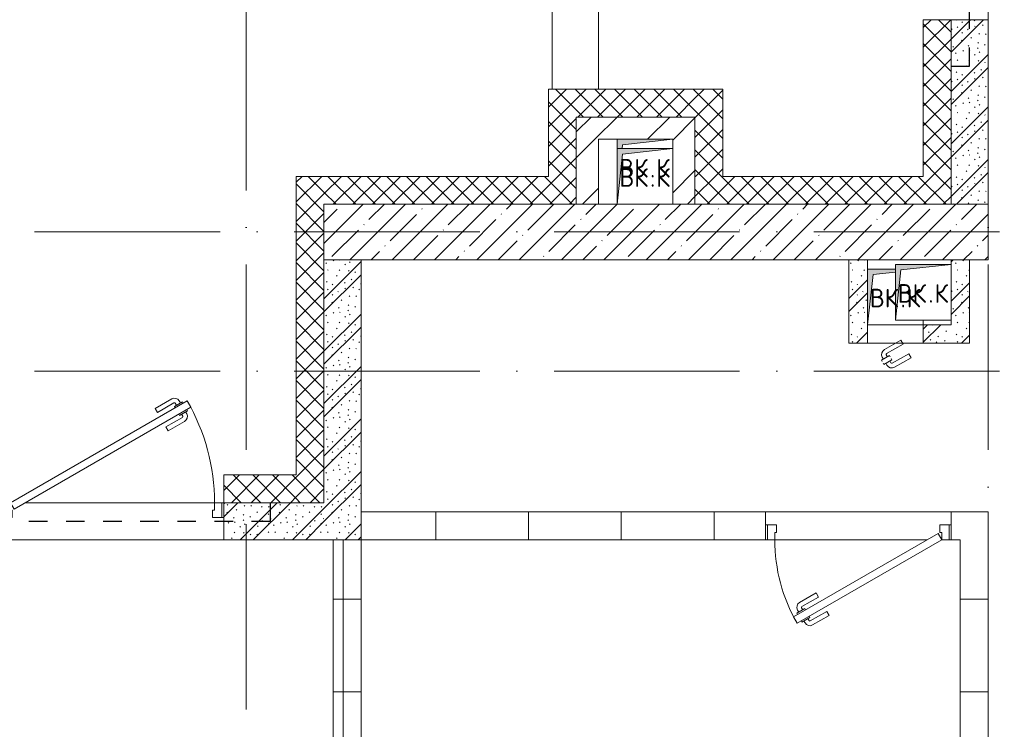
# Model space of a CAD drawing. Header units: millimetres. Extents: x -5460 to 47962, y 30005 to 103451.
# Tile 59 of 63: x 13258 to 18565, y 43299 to 47126. Entities that reach past the tile are written whole.
import ezdxf

# ---------------------------------------------------------------- set-up
doc = ezdxf.new("R2010")
doc.units = ezdxf.units.MM
doc.linetypes.add('3_ Штрих_ 1 х 1 мм', pattern=[200, 100, -100])
doc.linetypes.add('4_ Штрихпунктир_ 10 х 2 мм', pattern=[1400, 1000, -200, 0, -200])
for name, color, linetype, lineweight in [('A-____-NOTE-TEXT', 5, 'Continuous', 9), ('A-DOOR-____-MCUT', 7, 'Continuous', 18), ('A-DOOR-____-OTLN', 7, 'Continuous', 9), ('A-DOOR-FRAM-MCUT', 7, 'Continuous', 18), ('A-WALL-____-MCUT', 7, 'Continuous', 9), ('A-WALL-____-OTLN', 7, 'Continuous', 9), ('A-WALL-____-PATT', 7, 'Continuous', 9), ('I-WALL-____-MCUT', 7, 'Continuous', 9), ('I-WALL-____-OTLN', 7, 'Continuous', 9), ('M-EQPM-____-OTLN', 7, 'Continuous', 9), ('S-BEAM-____-OTLN', 7, 'Continuous', 9), ('S-COLS-____-MCUT', 7, 'Continuous', 9), ('S-COLS-____-OTLN', 7, 'Continuous', 9), ('S-GRID-____-OTLN', 7, 'Continuous', 9)]:
    doc.layers.add(name, color=color, linetype=linetype, lineweight=lineweight)
doc.styles.add('GOST Common', font='GOST_Common.ttf', dxfattribs={"height": 100})
pattern_1 = [(135, (150.28, 188.64), (-282.8427, 3e-14), [5, -395]), (135, (174.9, 237.36), (-282.8427, 3e-14), [5, -395]), (135, (211.96, 236.53), (-282.8427, 3e-14), [5, -395]), (135, (114.96, 223.96), (-282.8427, 3e-14), [5, -395]), (135, (77.54, 223.96), (-282.8427, 3e-14), [5, -395]), (135, (57.44, 184.52), (-282.8427, 3e-14), [5, -395]), (135, (66.21, 142.9), (-282.8427, 3e-14), [5, -395]), (135, (107.33, 161), (-282.8427, 3e-14), [5, -395]), (135, (99.08, 130.94), (-282.8427, 3e-14), [5, -395]), (135, (22.6, 136.46), (-282.8427, 3e-14), [5, -395]), (135, (21.16, 168.08), (-282.8427, 3e-14), [5, -395]), (135, (46.13, 96.12), (-282.8427, 3e-14), [5, -395]), (135, (3.54, 74.6), (-282.8427, 3e-14), [5, -395]), (135, (40.3, 47.56), (-282.8427, 3e-14), [5, -395]), (135, (39.77, 18.47), (-282.8427, 3e-14), [5, -395]), (135, (76.94, 37.28), (-282.8427, 3e-14), [5, -395]), (135, (114.18, 62.4), (-282.8427, 3e-14), [5, -395]), (135, (139.87, 90.2), (-282.8427, 3e-14), [5, -395]), (135, (141.44, 15.82), (-282.8427, 3e-14), [5, -395]), (135, (188.69, 26.73), (-282.8427, 3e-14), [5, -395]), (135, (176.14, 51.36), (-282.8427, 3e-14), [5, -395]), (135, (177.03, 0), (-282.8427, 3e-14), [5, -395]), (135, (276.61, 8.22), (-282.8427, 3e-14), [5, -395]), (135, (271.19, 31.72), (-282.8427, 3e-14), [5, -395]), (135, (268.29, 119.65), (-282.8427, 3e-14), [5, -395]), (135, (237.92, 101.95), (-282.8427, 3e-14), [5, -395]), (135, (237.92, 158.27), (-282.8427, 3e-14), [5, -395]), (135, (260.4, 204.35), (-282.8427, 3e-14), [5, -395]), (135, (275.54, 235.4), (-282.8427, 3e-14), [5, -395]), (135, (117.62, 268.96), (-282.8427, 3e-14), [5, -395]), (135, (203.62, 273.83), (-282.8427, 3e-14), [5, -395]), (135, (47.24, 279.3), (-282.8427, 3e-14), [5, -395]), (135, (23.2, 266.16), (-282.8427, 3e-14), [5, -395]), (135, (42.78, 232.52), (-282.8427, 3e-14), [5, -395]), (135, (177.76, 90.57), (-282.8427, 3e-14), [5, -395]), (135, (181.12, 121.8), (-282.8427, 3e-14), [5, -395]), (135, (206.73, 172.06), (-282.8427, 3e-14), [5, -395]), (135, (143.14, 136.62), (-282.8427, 3e-14), [5, -395]), (135, (211.51, 131.86), (-282.8427, 3e-14), [5, -395]), (135, (81.47, 95.1), (-282.8427, 3e-14), [5, -395]), (135, (235.13, 60.46), (-282.8427, 3e-14), [5, -395]), (135, (242.24, 4.89), (-282.8427, 3e-14), [5, -395]), (45, (0, 106.07), (-282.8427, 0), []), (45, (106.07, 0), (-282.8427, 0), []), (45, (176.78, 0), (-282.8427, 0), []), (45, (0, 176.78), (-282.8427, 0), [])]
pattern_2 = [(0, (0, 0), (0, 500), []), (90, (0, 0), (-500, 3e-14), [])]
pattern_3 = [(45, (0, 0), (-53.03301, 53.03301), []), (135, (0, 0), (-53.03301, -53.03301), [])]
pattern_4 = [(45, (0, 0), (-212.132, 212.132), []), (45, (0, 141.4), (-212.132, 212.132), [])]

# ---------------------------------------------------------------- blocks, each defined once
blk = doc.blocks.new('АР_Дверь однопольная - 1000х2100h_900__Глухая_1 эт-4640983-ВКК_01_К1_З_ЭОМ_кабель_')
at = {"layer": 'A-DOOR-____-MCUT', "color": 253, "lineweight": 13, "true_color": 0xaaaaaa}
for p, q in [((329.4, 525), (-450, 75)), ((-430, 40.4), (349.4, 490.4)), ((349.4, 490.4), (329.4, 525)), ((-450, 75), (-430, 40.4))]:
    blk.add_line(p, q, dxfattribs=at)
at = {"layer": 'A-DOOR-____-OTLN', "color": 253, "lineweight": 5, "true_color": 0xaaaaaa}
for p, q in [((157.2, 483.3), (246, 534.6)), ((169.7, 461.7), (157.2, 483.3)), ((169.7, 461.7), (258.5, 512.9)), ((303.8, 519.4), (260.5, 494.4)), ((260.5, 494.4), (264.5, 487.5)), ((271.3, 500.7), (265.3, 511.1)), ((292.9, 513.2), (286.9, 523.6)), ((307.8, 512.5), (303.8, 519.4)), ((327.8, 477.9), (331.8, 470.9)), ((214.7, 383.7), (303.5, 435)), ((288.5, 445.9), (284.5, 452.9)), ((331.8, 470.9), (288.5, 445.9)), ((299.3, 452.2), (305.3, 441.8)), ((320.9, 464.7), (327, 454.3)), ((214.7, 383.7), (227.2, 362.1)), ((227.2, 362.1), (316, 413.3))]:
    blk.add_line(p, q, dxfattribs=at)
for centre, radius, start, end in [((261, 508.6), 30, 30, 120), ((261, 508.6), 4.99, 30, 120), ((-450, 75), 900, 360, 30), ((301, 439.3), 4.99, 300, 30), ((301, 439.3), 30, 300, 30)]:
    blk.add_arc(centre, radius, start, end, dxfattribs=at)
at = {"layer": 'A-DOOR-FRAM-MCUT', "color": 253, "lineweight": 13, "true_color": 0xaaaaaa}
for p, q in [((-490, 75), (-500, 75)), ((-450, 75), (-490, 75)), ((-490, 75), (-490, -5)), ((-450, 35), (-450, 75)), ((490, 75), (450, 75)), ((450, 75), (450, 35)), ((490, -5), (490, 75)), ((490, 75), (500, 75)), ((-440, 35), (-450, 35)), ((-440, -5), (-440, 35)), ((450, 35), (440, 35)), ((440, 35), (440, -5)), ((-490, -5), (-500, -5)), ((-490, -5), (-440, -5)), ((440, -5), (490, -5)), ((490, -5), (500, -5))]:
    blk.add_line(p, q, dxfattribs=at)
blk = doc.blocks.new('АР_Дверь однопольная - 1200х2100h_1000__Глухая_1 эт_загрузка-4871844-ВКК_01_К1_З_ЭОМ_кабель_')
at = {"layer": 'A-DOOR-____-MCUT', "color": 253, "lineweight": 13, "true_color": 0xaaaaaa}
for p, q in [((402.6, 650), (-550, 100)), ((422.6, 615.4), (402.6, 650)), ((-530, 65.4), (422.6, 615.4)), ((-550, 100), (-530, 65.4))]:
    blk.add_line(p, q, dxfattribs=at)
at = {"layer": 'A-DOOR-____-OTLN', "color": 253, "lineweight": 5, "true_color": 0xaaaaaa}
for p, q in [((230.4, 608.3), (319.2, 659.6)), ((242.9, 586.7), (331.7, 637.9)), ((377, 644.4), (333.7, 619.4)), ((366.2, 638.2), (360.1, 648.6)), ((381, 637.5), (377, 644.4)), ((242.9, 586.7), (230.4, 608.3)), ((333.7, 619.4), (337.7, 612.5)), ((344.5, 625.7), (338.5, 636.1)), ((405, 595.9), (361.7, 570.9)), ((394.2, 589.7), (400.2, 579.3)), ((401, 602.9), (405, 595.9)), ((287.9, 508.7), (376.7, 560)), ((300.4, 487.1), (389.2, 538.3)), ((361.7, 570.9), (357.7, 577.9)), ((372.5, 577.2), (378.5, 566.8)), ((287.9, 508.7), (300.4, 487.1))]:
    blk.add_line(p, q, dxfattribs=at)
for centre, radius, start, end in [((334.2, 633.6), 30, 30, 120), ((334.2, 633.6), 4.99, 30, 120), ((-550, 100), 1100, 360, 30), ((374.2, 564.3), 4.99, 300, 30), ((374.2, 564.3), 30, 300, 30)]:
    blk.add_arc(centre, radius, start, end, dxfattribs=at)
at = {"layer": 'A-DOOR-FRAM-MCUT', "color": 253, "lineweight": 13, "true_color": 0xaaaaaa}
for p, q in [((-590, 100), (-600, 100)), ((-550, 100), (-590, 100)), ((-590, 100), (-590, 20)), ((-550, 60), (-550, 100)), ((-540, 60), (-550, 60)), ((-540, 20), (-540, 60)), ((550, 60), (540, 60)), ((540, 60), (540, 20)), ((590, 100), (550, 100)), ((550, 100), (550, 60)), ((590, 20), (590, 100)), ((590, 100), (600, 100)), ((-590, 20), (-600, 20)), ((-590, 20), (-540, 20)), ((540, 20), (590, 20)), ((590, 20), (600, 20))]:
    blk.add_line(p, q, dxfattribs=at)
blk = doc.blocks.new('АР_Канал вертикальный прямоугольный - ВК_К-7548681-ВКК_01_К1_З_ЭОМ_кабель_')
at = {"layer": 'M-EQPM-____-OTLN', "lineweight": 5, "true_color": 0xe2e2e2}
blk.add_hatch(color=254, dxfattribs=at).paths.add_polyline_path([(-150, -150), (-120, 120), (150, 150), (-150, 150)])
at = {"layer": 'M-EQPM-____-OTLN', "color": 253, "lineweight": 13, "true_color": 0xaaaaaa}
for p, q in [((150, 150), (-150, 150)), ((-150, 150), (-150, -150)), ((150, 150), (-150, 150)), ((-150, 150), (-150, -150)), ((-150, -150), (-120, 120)), ((-150, -150), (-120, 120)), ((-120, 120), (150, 150)), ((-120, 120), (150, 150)), ((150, -150), (150, 150)), ((-150, -150), (150, -150))]:
    blk.add_line(p, q, dxfattribs=at)
at = {"layer": 'M-EQPM-____-OTLN', "color": 253, "lineweight": 5, "true_color": 0xaaaaaa}
for p, q in [((-150, -150), (-150, 150)), ((-150, 150), (150, 150)), ((150, 150), (150, -150)), ((150, -150), (-150, -150))]:
    blk.add_line(p, q, dxfattribs=at)
blk = doc.blocks.new('АР_Канал вертикальный прямоугольный - ВК_К-7855911-ВКК_01_К1_З_ЭОМ_кабель_')
at = {"layer": 'M-EQPM-____-OTLN', "lineweight": 5, "true_color": 0xe2e2e2}
blk.add_hatch(color=254, dxfattribs=at).paths.add_polyline_path([(-150, -150), (-120, 120), (150, 150), (-150, 150)])
at = {"layer": 'M-EQPM-____-OTLN', "color": 253, "lineweight": 13, "true_color": 0xaaaaaa}
for p, q in [((150, 150), (-150, 150)), ((-150, 150), (-150, -150)), ((150, 150), (-150, 150)), ((-150, 150), (-150, -150)), ((-150, -150), (-120, 120)), ((-150, -150), (-120, 120)), ((-120, 120), (150, 150)), ((-120, 120), (150, 150)), ((150, -150), (150, 150)), ((-150, -150), (150, -150))]:
    blk.add_line(p, q, dxfattribs=at)
at = {"layer": 'M-EQPM-____-OTLN', "color": 253, "lineweight": 5, "true_color": 0xaaaaaa}
for p, q in [((-150, -150), (-150, 150)), ((-150, 150), (150, 150)), ((150, 150), (150, -150)), ((150, -150), (-150, -150))]:
    blk.add_line(p, q, dxfattribs=at)
blk = doc.blocks.new('АР_Канал вертикальный прямоугольный - ВК_К-5078293-ВКК_01_К1_З_ЭОМ_кабель_')
at = {"layer": 'M-EQPM-____-OTLN', "lineweight": 5, "true_color": 0xe2e2e2}
blk.add_hatch(color=254, dxfattribs=at).paths.add_polyline_path([(-150, -150), (-120, 120), (0, 133.3), (0, 150), (-150, 150)])
at = {"layer": 'M-EQPM-____-OTLN', "color": 253, "lineweight": 13, "true_color": 0xaaaaaa}
for p, q in [((0, 150), (-150, 150)), ((-150, 150), (-150, -150)), ((0, 150), (-150, 150)), ((-150, 150), (-150, -150)), ((-150, -150), (-120, 120)), ((-150, -150), (-120, 120)), ((-120, 120), (0, 133.3)), ((-120, 120), (0, 133.3)), ((-150, -150), (150, -150)), ((150, -150), (150, -125))]:
    blk.add_line(p, q, dxfattribs=at)
at = {"layer": 'M-EQPM-____-OTLN', "color": 253, "lineweight": 5, "true_color": 0xaaaaaa}
for p, q in [((-150, -150), (-150, 150)), ((-150, 150), (0, 150)), ((150, -150), (-150, -150)), ((150, -125), (150, -150))]:
    blk.add_line(p, q, dxfattribs=at)
blk = doc.blocks.new('АР_Канал вертикальный прямоугольный - ВК_К-V19-ВКК_01_К1_З_ЭОМ_кабель_')
at = {"layer": 'M-EQPM-____-OTLN', "lineweight": 5, "true_color": 0xe2e2e2}
blk.add_hatch(color=254, dxfattribs=at).paths.add_polyline_path([(-122.2, 100), (-120, 120), (150, 150), (-150, 150), (-150, 100)])
at = {"layer": 'M-EQPM-____-OTLN', "color": 253, "lineweight": 13, "true_color": 0xaaaaaa}
for p, q in [((150, 150), (-150, 150)), ((-150, 150), (-150, 100)), ((150, 150), (-150, 150)), ((-150, 150), (-150, 100)), ((-122.2, 100), (-120, 120)), ((-122.2, 100), (-120, 120)), ((-120, 120), (150, 150)), ((-120, 120), (150, 150)), ((150, 100), (150, 150))]:
    blk.add_line(p, q, dxfattribs=at)
at = {"layer": 'M-EQPM-____-OTLN', "color": 253, "lineweight": 5, "true_color": 0xaaaaaa}
for p, q in [((-150, 100), (-150, 150)), ((-150, 150), (150, 150)), ((150, 150), (150, 100))]:
    blk.add_line(p, q, dxfattribs=at)
blk = doc.blocks.new('АР_Дверь однопольная - 300х400h_200__ВК_ПУИ и аренда-V25-ВКК_01_К1_З_ЭОМ_кабель_')
at = {"layer": 'A-DOOR-____-OTLN', "color": 253, "lineweight": 5, "true_color": 0xaaaaaa}
for p, q in [((-84.4, 128.3), (4.4, 179.6)), ((62.2, 164.4), (18.9, 139.4)), ((51.4, 158.2), (45.4, 168.6)), ((66.2, 157.5), (62.2, 164.4)), ((-71.9, 106.7), (-84.4, 128.3)), ((-71.9, 106.7), (16.9, 157.9)), ((18.9, 139.4), (22.9, 132.5)), ((29.7, 145.7), (23.7, 156.1)), ((31.9, 116.9), (27.9, 123.8)), ((75.2, 141.9), (31.9, 116.9)), ((42.7, 123.2), (48.7, 112.8)), ((64.4, 135.7), (70.4, 125.3)), ((71.2, 148.8), (75.2, 141.9)), ((-41.9, 54.7), (46.9, 105.9)), ((-41.9, 54.7), (-29.4, 33)), ((-29.4, 33), (59.4, 84.3))]:
    blk.add_line(p, q, dxfattribs=at)
for centre, radius, start, end in [((19.4, 153.6), 30, 30, 120), ((19.4, 153.6), 4.99, 30, 120), ((44.4, 110.3), 4.99, 300, 30), ((44.4, 110.3), 30, 300, 30)]:
    blk.add_arc(centre, radius, start, end, dxfattribs=at)
blk = doc.blocks.new('АР_Перемычка - 200_Уx2_50x5__250-250-5284392-ВКК_01_К1_З_ЭОМ_кабель_')
at = {"layer": 'S-BEAM-____-OTLN', "color": 9, "linetype": '3_ Штрих_ 1 х 1 мм', "lineweight": 25, "true_color": 0xc4c4c4}
for p, q in [((-850, 100), (-850, -100)), ((850, 100), (850, -100)), ((-850, 0), (850, 0))]:
    blk.add_line(p, q, dxfattribs=at)
blk = doc.blocks.new('АР_Перемычка - 200_Уx2_50x5__250-250-5284418-ВКК_01_К1_З_ЭОМ_кабель_')
at = {"layer": 'S-BEAM-____-OTLN', "color": 9, "linetype": '3_ Штрих_ 1 х 1 мм', "lineweight": 25, "true_color": 0xc4c4c4}
for p, q in [((-1225, 100), (-1225, -100)), ((1225, 100), (1225, -100)), ((-1225, 0), (1225, 0))]:
    blk.add_line(p, q, dxfattribs=at)
blk = doc.blocks.new('Наметкина 10_РД_АР_К1_отсоединено_rvt-1-ВКК_01_К1_З_ЭОМ_кабель_')
at = {"layer": 'A-WALL-____-PATT', "lineweight": 5, "true_color": 0xaaaaaa}
h = blk.add_hatch(dxfattribs=at)
h.set_pattern_fill('FP_4', color=253, style=0, pattern_type=2)
h.set_pattern_definition(pattern_3)
h.paths.add_polyline_path([(16211.8, 45400), (16300, 45400), (16300, 46245), (16150, 46245), (16150, 45400)])
h.paths.add_polyline_path([(16150, 48195), (16300, 48195), (16300, 49190), (16150, 49190), (16150, 49040)])
h = blk.add_hatch(dxfattribs=at)
h.set_pattern_fill('FP_1', color=253, style=0, pattern_type=2)
h.set_pattern_definition(pattern_1)
h.paths.add_polyline_path([(16300, 45250), (16500, 45250), (16500, 46245), (16300, 46245), (16300, 45400)])
h.paths.add_polyline_path([(16300, 48195), (16500, 48195), (16500, 49190), (16300, 49190), (16300, 48500)])
h = blk.add_hatch(dxfattribs=at)
h.set_pattern_fill('FP_4', color=253, style=0, pattern_type=2)
h.set_pattern_definition(pattern_3)
h.paths.add_polyline_path([(14920, 45720), (14920, 45870), (14130, 45870), (14130, 45720), (14280, 45720)])
h = blk.add_hatch(dxfattribs=at)
h.set_pattern_fill('FP_4', color=253, style=0, pattern_type=2)
h.set_pattern_definition(pattern_3)
h.paths.add_polyline_path([(14920, 45400), (15070, 45400), (15070, 45870), (14920, 45870), (14920, 45579.8)])
h = blk.add_hatch(dxfattribs=at)
h.set_pattern_fill('FP_4', color=253, style=0, pattern_type=2)
h.set_pattern_definition(pattern_3)
h.paths.add_polyline_path([(14280, 45250), (14280, 45720), (14130, 45720), (14130, 45250)])
h = blk.add_hatch(dxfattribs=at)
h.set_pattern_fill('FP_3', color=253, style=0, pattern_type=2)
h.set_pattern_definition(pattern_4)
h.paths.add_polyline_path([(14800, 45600), (14800, 45720), (14280, 45720), (14280, 45600), (14530, 45600)])
h = blk.add_hatch(dxfattribs=at)
h.set_pattern_fill('FP_3', color=253, style=0, pattern_type=2)
h.set_pattern_definition(pattern_4)
h.paths.add_polyline_path([(14800, 45250), (14920, 45250), (14920, 45720), (14800, 45720), (14800, 45300)])
h = blk.add_hatch(dxfattribs=at)
h.set_pattern_fill('FP_3', color=253, style=0, pattern_type=2)
h.set_pattern_definition(pattern_4)
h.paths.add_polyline_path([(14400, 45250), (14400, 45600), (14280, 45600), (14280, 45250)])
h = blk.add_hatch(dxfattribs=at)
h.set_pattern_fill('FP_4', color=253, style=0, pattern_type=2)
h.set_pattern_definition(pattern_3)
h.paths.add_polyline_path([(12770, 43640), (12920, 43640), (12920, 45400), (12770, 45400), (12770, 43790)])
h = blk.add_hatch(dxfattribs=at)
h.set_pattern_fill('FP_4', color=253, style=0, pattern_type=2)
h.set_pattern_definition(pattern_3)
h.paths.add_polyline_path([(14130, 45250), (14130, 45400), (12920, 45400), (12920, 45250), (13552.2, 45250)])
h = blk.add_hatch(dxfattribs=at)
h.set_pattern_fill('FP_4', color=253, style=0, pattern_type=2)
h.set_pattern_definition(pattern_3)
h.paths.add_polyline_path([(16300, 45250), (16300, 45400), (14920, 45400), (14920, 45250), (16211.8, 45250)])
h = blk.add_hatch(dxfattribs=at)
h.set_pattern_fill('FP_1', color=253, style=0, pattern_type=2)
h.set_pattern_definition(pattern_1)
h.paths.add_polyline_path([(13120, 43440), (13120, 44950), (12920, 44950), (12920, 43440)])
h = blk.add_hatch(dxfattribs=at)
h.set_pattern_fill('FP_1', color=253, style=0, pattern_type=2)
h.set_pattern_definition(pattern_1)
h.paths.add_polyline_path([(15750, 44600), (15850, 44600), (15850, 44950), (15750, 44950), (15750, 44870)])
h = blk.add_hatch(dxfattribs=at)
h.set_pattern_fill('FP_1', color=253, style=0, pattern_type=2)
h.set_pattern_definition(pattern_1)
h.paths.add_polyline_path([(16400, 44600), (16400, 44950), (16300, 44950), (16300, 44600)])
h = blk.add_hatch(dxfattribs=at)
h.set_pattern_fill('FP_1', color=253, style=0, pattern_type=2)
h.set_pattern_definition(pattern_1)
h.paths.add_polyline_path([(16400, 44500), (16400, 44600), (16150, 44600), (16150, 44500), (16211.8, 44500)])
h.paths.add_polyline_path([(15750, 44500), (15850, 44500), (15850, 44600), (15750, 44600)])
h = blk.add_hatch(dxfattribs=at)
h.set_pattern_fill('FP_4', color=253, style=0, pattern_type=2)
h.set_pattern_definition(pattern_3)
h.paths.add_polyline_path([(12770, 43640), (12770, 43790), (12380, 43790), (12380, 43640)])
h.paths.add_polyline_path([(10892.7, 43640), (11180, 43640), (11180, 43790), (10500, 43790), (10500, 43640)])
h = blk.add_hatch(dxfattribs=at)
h.set_pattern_fill('FP_1', color=253, style=0, pattern_type=2)
h.set_pattern_definition(pattern_1)
h.paths.add_polyline_path([(12920, 43440), (12920, 43640), (12380, 43640), (12380, 43440)])
h.paths.add_polyline_path([(10892.7, 43440), (11180, 43440), (11180, 43640), (10300, 43640), (10300, 43440)])
h = blk.add_hatch(dxfattribs=at)
h.set_pattern_fill('FP_2', color=253, style=0, pattern_type=2)
h.set_pattern_definition(pattern_2)
h.paths.add_polyline_path([(16500, 43440), (16500, 43590), (16300, 43590), (16300, 43440), (16350, 43440)])
h.paths.add_polyline_path([(15300, 43440), (15300, 43590), (13120, 43590), (13120, 43440), (13552.2, 43440)])
h = blk.add_hatch(dxfattribs=at)
h.set_pattern_fill('FP_2', color=253, style=0, pattern_type=2)
h.set_pattern_definition(pattern_2)
h.paths.add_polyline_path([(13120, 41575), (13120, 43440), (12970, 43440), (12970, 41575)])
h = blk.add_hatch(dxfattribs=at)
h.set_pattern_fill('FP_2', color=253, style=0, pattern_type=2)
h.set_pattern_definition(pattern_2)
h.paths.add_polyline_path([(16500, 41575), (16500, 43440), (16350, 43440), (16350, 41575)])
at = {"layer": 'S-COLS-____-OTLN', "lineweight": 5, "true_color": 0xaaaaaa}
h = blk.add_hatch(dxfattribs=at)
h.set_pattern_fill('FP_5', color=253, style=0, pattern_type=2)
h.set_pattern_definition([(45, (0, 0), (-114.04925, 114.04925), []), (45, (114.05, 0), (-114.04925, 114.04925), [201.613, -40.323, 3.353, -36.97])])
h.paths.add_polyline_path([(16500, 44950), (16500, 45250), (12920, 45250), (12920, 44950), (16211.8, 44950)])
at = {"layer": 'A-WALL-____-MCUT', "color": 253, "lineweight": 5, "true_color": 0xaaaaaa}
for p, q in [((16150, 46245), (16150, 45400)), ((16300, 46245), (16150, 46245)), ((16300, 46245), (16300, 45400)), ((16300, 45400), (16300, 46245)), ((14920, 45870), (14130, 45870)), ((14130, 45870), (14130, 45720)), ((15070, 45870), (14920, 45870)), ((15070, 45400), (15070, 45870)), ((14130, 45720), (14130, 45400)), ((14280, 45720), (14920, 45720)), ((14280, 45250), (14280, 45720)), ((14920, 45720), (14920, 45400)), ((12770, 45400), (12770, 43790)), ((12920, 45400), (12770, 45400)), ((14130, 45400), (12920, 45400)), ((14920, 45400), (14920, 45250)), ((16150, 45400), (15070, 45400)), ((16300, 45250), (16300, 45400)), ((12920, 43640), (12920, 45250)), ((12920, 45250), (14130, 45250)), ((14130, 45250), (14280, 45250)), ((14920, 45250), (16300, 45250)), ((12770, 43790), (12380, 43790)), ((12380, 43790), (12380, 43640)), ((12770, 43640), (12380, 43640)), ((12380, 43640), (12770, 43640)), ((12770, 43640), (12920, 43640)), ((15300, 43590), (13120, 43590)), ((13120, 43590), (13120, 43440)), ((15300, 43440), (15300, 43590)), ((16500, 43590), (16300, 43590)), ((16300, 43590), (16300, 43440)), ((16500, 43440), (16500, 43590)), ((12970, 43440), (12970, 41575)), ((13120, 43440), (12970, 43440)), ((13120, 41575), (13120, 43440)), ((13120, 43440), (15300, 43440)), ((16300, 43440), (16350, 43440)), ((16350, 43440), (16350, 41575)), ((16500, 41575), (16500, 43440))]:
    blk.add_line(p, q, dxfattribs=at)
at = {"layer": 'A-WALL-____-OTLN', "color": 253, "lineweight": 5, "true_color": 0xaaaaaa}
for p, q in [((11310, 43640), (12330, 43640)), ((12370, 43640), (12380, 43640)), ((15300, 43590), (16300, 43590)), ((12380, 43440), (11180, 43440)), ((15310, 43440), (15300, 43440)), ((16170, 43440), (15350, 43440)), ((16300, 43440), (16290, 43440))]:
    blk.add_line(p, q, dxfattribs=at)
at = {"layer": 'I-WALL-____-MCUT', "color": 253, "lineweight": 5, "true_color": 0xaaaaaa}
for p, q in [((16500, 46245), (16300, 46245)), ((16500, 45250), (16500, 46245)), ((14800, 45720), (14280, 45720)), ((14280, 45720), (14280, 45600)), ((14920, 45720), (14800, 45720)), ((14920, 45250), (14920, 45720)), ((14280, 45600), (14280, 45250)), ((14400, 45600), (14500, 45600)), ((14400, 45250), (14400, 45600)), ((16300, 45400), (16300, 45250)), ((14280, 45250), (14400, 45250)), ((14800, 45250), (14920, 45250)), ((16300, 45250), (16500, 45250)), ((12920, 44950), (12920, 43640)), ((13120, 44950), (12920, 44950)), ((13120, 43440), (13120, 44950)), ((15850, 44950), (15750, 44950)), ((15750, 44950), (15750, 44600)), ((15850, 44900), (15850, 44950)), ((16300, 44950), (16300, 44925)), ((16400, 44950), (16300, 44950)), ((16400, 44600), (16400, 44950)), ((15750, 44600), (15750, 44500)), ((15850, 44500), (15850, 44600)), ((16300, 44600), (16150, 44600)), ((16150, 44600), (16150, 44500)), ((16300, 44625), (16300, 44600)), ((16400, 44500), (16400, 44600)), ((15750, 44500), (15850, 44500)), ((16150, 44500), (16400, 44500)), ((12380, 43640), (12380, 43440)), ((12920, 43640), (12770, 43640)), ((12380, 43440), (12920, 43440)), ((12920, 43440), (13120, 43440))]:
    blk.add_line(p, q, dxfattribs=at)
at = {"layer": 'I-WALL-____-OTLN', "color": 253, "lineweight": 5, "true_color": 0xaaaaaa}
for p, q in [((14150, 45870), (14150, 49040)), ((14400, 49040), (14400, 45870)), ((16150, 44500), (15850, 44500))]:
    blk.add_line(p, q, dxfattribs=at)
at = {"layer": 'S-COLS-____-MCUT', "color": 253, "lineweight": 5, "true_color": 0xaaaaaa}
for p, q in [((14500, 45250), (12920, 45250)), ((12920, 45250), (12920, 44950)), ((16500, 45250), (14800, 45250)), ((16500, 44950), (16500, 45250)), ((12920, 44950), (16500, 44950))]:
    blk.add_line(p, q, dxfattribs=at)
at = {"layer": 'A-DOOR-____-OTLN', "color": 253, "lineweight": 5, "true_color": 0xaaaaaa, "rotation": 180}
for name, p in [('АР_Дверь однопольная - 300х400h_200__ВК_ПУИ и аренда-V25-ВКК_01_К1_З_ЭОМ_кабель_', (16000, 44550)), ('АР_Дверь однопольная - 1000х2100h_900__Глухая_1 эт-4640983-ВКК_01_К1_З_ЭОМ_кабель_', (15800, 43515))]:
    blk.add_blockref(name, p, dxfattribs=at)
at = {"layer": 'A-DOOR-____-OTLN', "color": 253, "lineweight": 5, "true_color": 0xaaaaaa}
blk.add_blockref('АР_Дверь однопольная - 1200х2100h_1000__Глухая_1 эт_загрузка-4871844-ВКК_01_К1_З_ЭОМ_кабель_', (11780, 43540), dxfattribs=at)
at = {"layer": 'M-EQPM-____-OTLN', "color": 253, "lineweight": 5, "true_color": 0xaaaaaa}
for name, p in [('АР_Канал вертикальный прямоугольный - ВК_К-V19-ВКК_01_К1_З_ЭОМ_кабель_', (14650, 45450)), ('АР_Канал вертикальный прямоугольный - ВК_К-7855911-ВКК_01_К1_З_ЭОМ_кабель_', (14650, 45400)), ('АР_Канал вертикальный прямоугольный - ВК_К-5078293-ВКК_01_К1_З_ЭОМ_кабель_', (16000, 44750)), ('АР_Канал вертикальный прямоугольный - ВК_К-7548681-ВКК_01_К1_З_ЭОМ_кабель_', (16150, 44775))]:
    blk.add_blockref(name, p, dxfattribs=at)
at = {"layer": 'S-BEAM-____-OTLN', "color": 253, "lineweight": 5, "true_color": 0xaaaaaa, "rotation": 89.99999999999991}
blk.add_blockref('АР_Перемычка - 200_Уx2_50x5__250-250-5284418-ВКК_01_К1_З_ЭОМ_кабель_', (16400, 47220), dxfattribs=at)
at = {"layer": 'S-BEAM-____-OTLN', "color": 253, "lineweight": 5, "true_color": 0xaaaaaa}
blk.add_blockref('АР_Перемычка - 200_Уx2_50x5__250-250-5284392-ВКК_01_К1_З_ЭОМ_кабель_', (11780, 43540), dxfattribs=at)
at = {"layer": 'A-____-NOTE-TEXT', "color": 253, "lineweight": 5, "true_color": 0xaaaaaa, "char_height": 100, "attachment_point": 1, "style": 'GOST Common'}
for s, insert, width in [('ВК', (14512.4, 45493.6), 200.422), ('\\fGOST Common|b0|i0|c204|p34|;К', (14710.8, 45493.6), 96.202), ('ВК', (14512.4, 45443.6), 200.422), ('ВК', (14512.4, 45443.6), 200.422), ('\\fGOST Common|b0|i0|c204|p34|;К', (14710.8, 45443.6), 96.202), ('\\fGOST Common|b0|i0|c204|p34|;К', (14710.8, 45443.6), 96.202), ('\\fGOST Common|b0|i0|c204|p34|;.', (14677.8, 45493.6), 40.084), ('\\fGOST Common|b0|i0|c204|p34|;.', (14677.8, 45443.6), 40.084), ('\\fGOST Common|b0|i0|c204|p34|;.', (14677.8, 45443.6), 40.084), ('ВК', (15862.4, 44793.6), 200.422), ('ВК', (15862.4, 44793.6), 200.422), ('ВК', (16012.4, 44818.6), 200.422), ('ВК', (16012.4, 44818.6), 200.422), ('\\fGOST Common|b0|i0|c204|p34|;К', (16060.8, 44793.6), 96.202), ('\\fGOST Common|b0|i0|c204|p34|;К', (16060.8, 44793.6), 96.202), ('\\fGOST Common|b0|i0|c204|p34|;К', (16210.8, 44818.6), 96.202), ('\\fGOST Common|b0|i0|c204|p34|;К', (16210.8, 44818.6), 96.202), ('\\fGOST Common|b0|i0|c204|p34|;.', (16027.8, 44793.6), 40.084), ('\\fGOST Common|b0|i0|c204|p34|;.', (16027.8, 44793.6), 40.084), ('\\fGOST Common|b0|i0|c204|p34|;.', (16177.8, 44818.6), 40.084), ('\\fGOST Common|b0|i0|c204|p34|;.', (16177.8, 44818.6), 40.084)]:
    blk.add_mtext(s, dxfattribs=dict(at, insert=insert, width=width))

msp = doc.modelspace()

# ---------------------------------------------------------------- linework, layer by layer
at = {"layer": 'S-GRID-____-OTLN', "color": 253, "linetype": '4_ Штрихпунктир_ 10 х 2 мм', "true_color": 0xaaaaaa}
for p, q in [((14477.6, 30804.7), (14477.6, 102650.8)), ((18477.6, 30804.7), (18477.6, 102650.8)), ((39539.6, 45981.2), (-2215.3, 45981.2)), ((39539.6, 45231.2), (-2215.3, 45231.2))]:
    msp.add_line(p, q, dxfattribs=at)

# ---------------------------------------------------------------- block references
at = {"lineweight": 5}
msp.add_blockref('Наметкина 10_РД_АР_К1_отсоединено_rvt-1-ВКК_01_К1_З_ЭОМ_кабель_', (1977.6, 881.2), dxfattribs=at)

doc.saveas('drawing.dxf')
